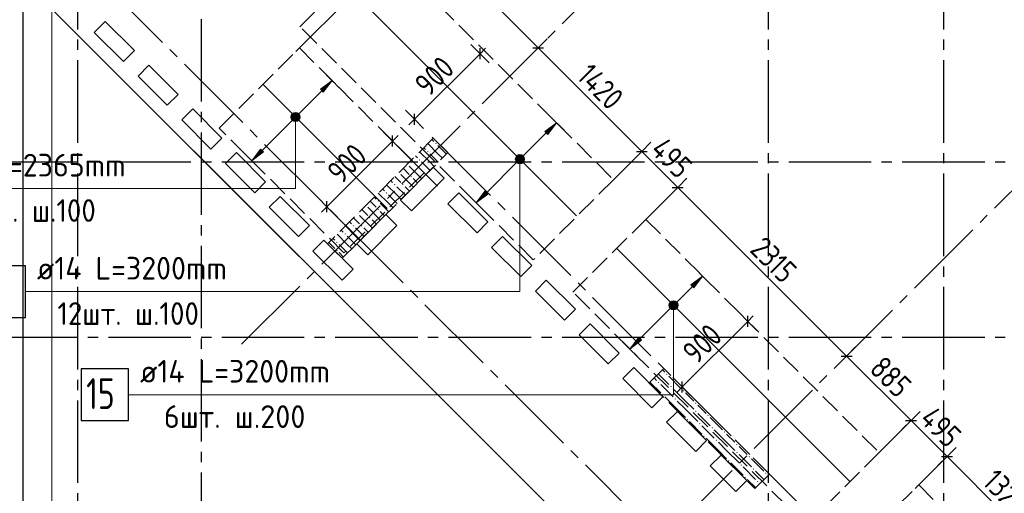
# Model space of a CAD drawing. Header units: millimetres. Extents: x 0 to 43617, y 0 to 59400.
# Tile 3 of 29: x 7364 to 16914, y 15818 to 20414. Entities that reach past the tile are written whole.
import ezdxf

# ---------------------------------------------------------------- set-up
doc = ezdxf.new("R2010")
doc.units = ezdxf.units.MM
doc.linetypes.add('______2', pattern=[270, 200, -70])
doc.linetypes.add('______5', pattern=[1100, 800, -100, 100, -100])
for name, color, linetype, lineweight in [('Standard', 7, 'Continuous', 25), ('ДОП Верх по Х', 7, 'Continuous', 25), ('ЖБ Пилон', 180, 'Continuous', 25), ('Оси', 40, '______5', 18), ('Позиционная метка номер позиции', 7, 'Continuous', 13), ('Примечания', 7, 'Continuous', 25)]:
    doc.layers.add(name, color=color, linetype=linetype, lineweight=lineweight)
doc.layers.add('ЖБ Перекрытие верхний уровень', color=7, linetype='Continuous', lineweight=25, true_color=0xe0e0ff)
doc.styles.add('GOST 2.304-81', font='txt')
doc.styles.add('ISOCPEUR', font='txt')

msp = doc.modelspace()

# ---------------------------------------------------------------- hatches: boundary and pattern name
at = {"layer": 'ДОП Верх по Х', "linetype": 'Continuous', "lineweight": 13, "transparency": 33554687}
for points in [[(10308.1, 19709.9), (10392.9, 19823), (10279.8, 19738.1)], [(10003.3, 19479), (10065.9, 19442.9), (10012.8, 19496)], [(10012.8, 19496), (10075.4, 19459.9), (10029.8, 19505.5)], [(10012.8, 19496), (10065.9, 19442.9), (10075.4, 19459.9)], [(10029.8, 19505.5), (10075.4, 19459.9), (10075.4, 19479)], [(10029.8, 19505.5), (10075.4, 19479), (10048.9, 19505.5)], [(10048.9, 19505.5), (10075.4, 19479), (10065.9, 19496)], [(10003.3, 19459.9), (10048.9, 19433.4), (10003.3, 19479)], [(10003.3, 19479), (10048.9, 19433.4), (10065.9, 19442.9)], [(10029.8, 19433.4), (10003.3, 19459.9), (10012.8, 19442.9)], [(10003.3, 19459.9), (10029.8, 19433.4), (10048.9, 19433.4)], [(12484.8, 19300.9), (12569.6, 19414), (12456.5, 19329.2)], [(12180, 19070), (12242.6, 19034), (12189.6, 19087)], [(12180, 19050.9), (12225.6, 19024.4), (12180, 19070)], [(12180, 19070), (12225.6, 19024.4), (12242.6, 19034)], [(12206.5, 19024.4), (12180, 19050.9), (12189.6, 19034)], [(12180, 19050.9), (12206.5, 19024.4), (12225.6, 19024.4)], [(12189.6, 19087), (12252.1, 19050.9), (12206.5, 19096.6)], [(12189.6, 19087), (12242.6, 19034), (12252.1, 19050.9)], [(12206.5, 19096.6), (12252.1, 19050.9), (12252.1, 19070)], [(12206.5, 19096.6), (12252.1, 19070), (12225.6, 19096.6)], [(12225.6, 19096.6), (12252.1, 19070), (12242.6, 19087)], [(13903.3, 17811.7), (13988.1, 17924.8), (13875, 17840)], [(13669.2, 17651.5), (13731.8, 17615.5), (13678.8, 17668.5)], [(13678.8, 17668.5), (13741.4, 17632.4), (13695.7, 17678)], [(13678.8, 17668.5), (13731.8, 17615.5), (13741.4, 17632.4)], [(13695.7, 17678), (13741.4, 17632.4), (13741.4, 17651.5)], [(13695.7, 17678), (13741.4, 17651.5), (13714.8, 17678)], [(13714.8, 17678), (13741.4, 17651.5), (13731.8, 17668.5)], [(13669.2, 17632.4), (13714.8, 17605.9), (13669.2, 17651.5)], [(13669.2, 17651.5), (13714.8, 17605.9), (13731.8, 17615.5)], [(13695.7, 17605.9), (13669.2, 17632.4), (13678.8, 17615.5)], [(13669.2, 17632.4), (13695.7, 17605.9), (13714.8, 17605.9)]]:
    msp.add_hatch(color=7, dxfattribs=at).paths.add_polyline_path(points)
for points in [[(9728.2, 19130), (9615.1, 19045.2), (9699.9, 19158.3)], [(11904.9, 18721.1), (11791.8, 18636.2), (11876.7, 18749.4)], [(13394.2, 17302.6), (13281, 17217.7), (13365.9, 17330.8)]]:
    msp.add_hatch(color=7, dxfattribs=at).paths.add_polyline_path(points, flags=16)
at = {"layer": 'ЖБ Пилон', "linetype": 'Continuous', "lineweight": 18, "transparency": 33554687}
for points in [[(11394.5, 19213.1), (11401, 19219.6), (11407.5, 19213.1), (11401, 19206.6)], [(11314.5, 19133.1), (11321, 19139.6), (11327.5, 19133.1), (11321, 19126.6)], [(11125.5, 19015), (11127.5, 19013.1), (11121, 19006.6), (11119, 19008.5)], [(11234.5, 19053.1), (11241, 19059.6), (11247.4, 19053.1), (11241, 19046.6)], [(11045.5, 18935), (11047.4, 18933.1), (11041, 18926.6), (11039, 18928.5)], [(11234.5, 18973.1), (11241, 18979.6), (11247.4, 18973.1), (11241, 18966.6)], [(10994.5, 18813.1), (11001, 18819.6), (11007.5, 18813.1), (11001, 18806.6)], [(11074.5, 18813.1), (11081, 18819.6), (11087.5, 18813.1), (11081, 18806.6)], [(11154.4, 18893.1), (11160.9, 18899.6), (11167.4, 18893.1), (11160.9, 18886.6)], [(10914.5, 18733.1), (10921, 18739.6), (10927.5, 18733.1), (10921, 18726.6)], [(10834.5, 18653.1), (10841, 18659.6), (10847.4, 18653.1), (10841, 18646.6)], [(10645.5, 18535), (10647.4, 18533.1), (10641, 18526.6), (10639, 18528.5)], [(10725.5, 18615), (10727.5, 18613.1), (10721, 18606.6), (10719, 18608.5)], [(10834.5, 18573.1), (10841, 18579.6), (10847.4, 18573.1), (10841, 18566.6)], [(10754.5, 18493.1), (10760.9, 18499.6), (10767.4, 18493.1), (10760.9, 18486.6)], [(10514.5, 18333.1), (10521, 18339.6), (10527.5, 18333.1), (10521, 18326.6)], [(10594.5, 18413.1), (10601, 18419.6), (10607.5, 18413.1), (10601, 18406.6)], [(10674.5, 18413.1), (10681, 18419.6), (10687.5, 18413.1), (10681, 18406.6)], [(10434.5, 18253.1), (10441, 18259.6), (10447.4, 18253.1), (10441, 18246.6)], [(10434.5, 18173.1), (10441, 18179.6), (10447.4, 18173.1), (10441, 18166.6)], [(13634.5, 16973.1), (13641, 16979.6), (13647.4, 16973.1), (13641, 16966.6)], [(13554.4, 16893.1), (13560.9, 16899.6), (13567.4, 16893.1), (13560.9, 16886.6)], [(13674.5, 16853.1), (13681, 16859.6), (13687.5, 16853.1), (13681, 16846.6)], [(13794.5, 16813.1), (13801, 16819.6), (13807.5, 16813.1), (13801, 16806.6)], [(13594.5, 16773.1), (13601, 16779.6), (13607.5, 16773.1), (13601, 16766.6)], [(13714.5, 16733.1), (13721, 16739.6), (13727.5, 16733.1), (13721, 16726.6)], [(13914.5, 16693.1), (13921, 16699.6), (13927.5, 16693.1), (13921, 16686.6)], [(13914.5, 16613.1), (13921, 16619.6), (13927.5, 16613.1), (13921, 16606.6)], [(13834.5, 16533.1), (13841, 16539.6), (13847.4, 16533.1), (13841, 16526.6)], [(14034.5, 16573.1), (14041, 16579.6), (14047.4, 16573.1), (14041, 16566.6)], [(13954.4, 16493.1), (13960.9, 16499.6), (13967.4, 16493.1), (13960.9, 16486.6)], [(14074.5, 16453.1), (14081, 16459.6), (14087.5, 16453.1), (14081, 16446.6)], [(13994.5, 16373.1), (14001, 16379.6), (14007.5, 16373.1), (14001, 16366.6)], [(14114.5, 16333.1), (14121, 16339.6), (14127.5, 16333.1), (14121, 16326.6)], [(14194.5, 16413.1), (14201, 16419.6), (14207.5, 16413.1), (14201, 16406.6)], [(14314.5, 16293.1), (14321, 16299.6), (14327.5, 16293.1), (14321, 16286.6)], [(14314.5, 16213.1), (14321, 16219.6), (14327.5, 16213.1), (14321, 16206.6)], [(14434.5, 16173.1), (14441, 16179.6), (14447.4, 16173.1), (14441, 16166.6)], [(14234.5, 16133.1), (14241, 16139.6), (14247.4, 16133.1), (14241, 16126.6)], [(14354.4, 16093.1), (14360.9, 16099.6), (14367.4, 16093.1), (14360.9, 16086.6)], [(14474.5, 16053.1), (14481, 16059.6), (14487.5, 16053.1), (14481, 16046.6)], [(14394.5, 15973.1), (14401, 15979.6), (14407.5, 15973.1), (14401, 15966.6)], [(14594.5, 16013.1), (14601, 16019.6), (14607.5, 16013.1), (14601, 16006.6)], [(14514.5, 15933.1), (14521, 15939.6), (14527.5, 15933.1), (14521, 15926.6)]]:
    msp.add_hatch(color=7, dxfattribs=at).paths.add_polyline_path(points, flags=16)
at = {"layer": 'Позиционная метка номер позиции', "linetype": 'Continuous', "lineweight": 13, "transparency": 33554687}
for points in [[(10078.1, 19491.9), (10000.6, 19491.9), (9994.4, 19469.4)], [(10078.1, 19491.9), (9994.4, 19469.4), (10084.4, 19469.4)], [(10061.9, 19508.1), (10016.9, 19508.1), (10000.6, 19491.9)], [(10061.9, 19508.1), (10000.6, 19491.9), (10078.1, 19491.9)], [(10016.9, 19508.1), (10061.9, 19508.1), (10039.4, 19514.4)], [(10084.4, 19469.4), (9994.4, 19469.4), (10000.6, 19446.9)], [(10084.4, 19469.4), (10000.6, 19446.9), (10078.1, 19446.9)], [(10078.1, 19446.9), (10000.6, 19446.9), (10016.9, 19430.7)], [(10078.1, 19446.9), (10016.9, 19430.7), (10061.9, 19430.7)], [(10061.9, 19430.7), (10016.9, 19430.7), (10039.4, 19424.4)], [(12193.6, 19099.2), (12238.6, 19099.2), (12216.1, 19105.5)], [(12254.8, 19083), (12177.4, 19083), (12171.1, 19060.5)], [(12254.8, 19083), (12171.1, 19060.5), (12261.1, 19060.5)], [(12261.1, 19060.5), (12171.1, 19060.5), (12177.4, 19038)], [(12238.6, 19099.2), (12193.6, 19099.2), (12177.4, 19083)], [(12238.6, 19099.2), (12177.4, 19083), (12254.8, 19083)], [(12261.1, 19060.5), (12177.4, 19038), (12254.8, 19038)], [(12254.8, 19038), (12177.4, 19038), (12193.6, 19021.8)], [(12254.8, 19038), (12193.6, 19021.8), (12238.6, 19021.8)], [(12238.6, 19021.8), (12193.6, 19021.8), (12216.1, 19015.5)], [(13727.8, 17680.7), (13682.8, 17680.7), (13666.6, 17664.5)], [(13727.8, 17680.7), (13666.6, 17664.5), (13744, 17664.5)], [(13682.8, 17680.7), (13727.8, 17680.7), (13705.3, 17687)], [(13744, 17664.5), (13666.6, 17664.5), (13660.3, 17642)], [(13744, 17664.5), (13660.3, 17642), (13750.3, 17642)], [(13750.3, 17642), (13660.3, 17642), (13666.6, 17619.5)], [(13750.3, 17642), (13666.6, 17619.5), (13744, 17619.5)], [(13744, 17619.5), (13666.6, 17619.5), (13682.8, 17603.3)], [(13744, 17619.5), (13682.8, 17603.3), (13727.8, 17603.3)], [(13727.8, 17603.3), (13682.8, 17603.3), (13705.3, 17597)]]:
    msp.add_hatch(color=7, dxfattribs=at).paths.add_polyline_path(points)

# ---------------------------------------------------------------- linework, layer by layer
at = {"layer": 'Standard', "color": 251, "linetype": 'Continuous', "lineweight": -3, "true_color": 0x656565, "transparency": 33554687}
for p, q in [((11235.2, 21298.4), (10041, 20104.2)), ((11829.1, 20083.9), (11740.7, 20172.3)), ((12392.8, 20140.9), (12481.2, 20229.3)), ((11829.1, 20083.9), (11917.4, 19995.5)), ((11829.1, 20083.9), (11829.1, 20083.9)), ((12392.8, 20140.9), (12082.4, 19830.5)), ((12392.8, 20140.9), (12304.4, 20052.5)), ((11192.7, 19447.5), (11104.3, 19535.9)), ((11192.7, 19447.5), (11281, 19359.1)), ((11192.7, 19447.5), (11192.7, 19447.5)), ((10980.5, 19235.4), (10892.1, 19323.8)), ((10980.5, 19235.4), (11068.9, 19147)), ((10980.5, 19235.4), (11416.8, 18799.1)), ((13398.1, 19135.6), (13486.4, 19224)), ((13398.1, 19135.6), (13087.7, 18825.3)), ((13398.1, 19135.6), (13309.7, 19047.2)), ((13746.9, 18786.8), (13835.3, 18875.2)), ((13746.9, 18786.8), (13436.5, 18476.4)), ((13746.9, 18786.8), (13658.5, 18698.4)), ((10344.1, 18599), (10255.7, 18687.4)), ((10344.1, 18599), (10432.5, 18510.6)), ((10344.1, 18599), (10780.4, 18162.7)), ((14426.5, 17486.5), (14338.1, 17574.9)), ((14426.5, 17486.5), (14514.9, 17398.1)), ((14426.5, 17486.5), (14426.5, 17486.5)), ((15383.8, 17149.8), (15472.2, 17238.2)), ((15383.8, 17149.8), (15295.4, 17061.4)), ((15383.8, 17149.8), (15391.7, 17157.6)), ((13790.1, 16850.1), (13701.7, 16938.5)), ((13790.1, 16850.1), (13878.5, 16761.7)), ((13790.1, 16850.1), (13790.1, 16850.1)), ((16009.6, 16524), (15699.3, 16213.7)), ((16009.6, 16524), (15921.2, 16435.6)), ((16009.6, 16524), (16098, 16612.4)), ((16358.5, 16175.2), (16446.8, 16263.6)), ((16358.5, 16175.2), (16048.1, 15864.8)), ((16358.5, 16175.2), (16270.1, 16086.8))]:
    msp.add_line(p, q, dxfattribs=at)
at = {"layer": 'Standard', "color": 7, "linetype": 'Continuous', "lineweight": 13, "transparency": 33554687}
for p, q in [((11235.2, 21298.4), (12392.8, 20140.9)), ((11192.7, 19447.5), (11829.1, 20083.9)), ((11829.1, 20083.9), (11882.1, 20136.9)), ((12392.8, 20140.9), (13398.1, 19135.6)), ((11192.7, 19447.5), (11139.6, 19394.5)), ((10344.1, 18599), (10980.5, 19235.4)), ((10980.5, 19235.4), (11033.6, 19288.4)), ((13398.1, 19135.6), (13746.9, 18786.8)), ((13746.9, 18786.8), (15383.8, 17149.8)), ((10344.1, 18599), (10291.1, 18545.9)), ((13790.1, 16850.1), (14426.5, 17486.5)), ((14426.5, 17486.5), (14479.5, 17539.5)), ((15383.8, 17149.8), (16009.6, 16524)), ((13790.1, 16850.1), (13737.1, 16797)), ((16009.6, 16524), (16358.5, 16175.2)), ((16358.5, 16175.2), (17293, 15240.6))]:
    msp.add_line(p, q, dxfattribs=at)
at = {"layer": 'Standard', "color": 7, "linetype": 'Continuous', "lineweight": 25, "transparency": 33554687}
for p, q in [((18093.6, 10100), (7394, 20799.6)), ((8193.3, 20396.2), (8087.3, 20290.1)), ((8476.2, 20113.4), (8193.3, 20396.2)), ((8087.3, 20290.1), (8370.1, 20007.3)), ((8370.1, 20007.3), (8476.2, 20113.4)), ((11829.1, 20030.9), (11829.1, 20136.9)), ((12339.7, 20140.9), (12445.8, 20140.9)), ((8617.6, 19972), (8511.5, 19865.9)), ((8900.4, 19689.1), (8617.6, 19972)), ((8511.5, 19865.9), (8794.4, 19583)), ((8794.4, 19583), (8900.4, 19689.1)), ((9041.9, 19547.7), (8935.8, 19441.6)), ((9324.7, 19264.8), (9041.9, 19547.7)), ((11192.7, 19394.5), (11192.7, 19500.5)), ((8935.8, 19441.6), (9218.6, 19158.8)), ((9218.6, 19158.8), (9324.7, 19264.8)), ((10980.5, 19182.3), (10980.5, 19288.4)), ((9466.1, 19123.4), (9360.1, 19017.4)), ((9749, 18840.6), (9466.1, 19123.4)), ((13345, 19135.6), (13451.1, 19135.6)), ((9360.1, 19017.4), (9642.9, 18734.5)), ((11375.3, 18982), (11057.1, 18663.8)), ((11481.4, 18875.9), (11375.3, 18982)), ((9642.9, 18734.5), (9749, 18840.6)), ((11163.2, 18557.7), (11481.4, 18875.9)), ((11622.8, 18734.5), (11516.7, 18628.4)), ((11905.7, 18451.7), (11622.8, 18734.5)), ((13693.9, 18786.8), (13799.9, 18786.8)), ((9890.4, 18699.2), (9784.3, 18593.1)), ((10173.2, 18416.3), (9890.4, 18699.2)), ((10344.1, 18545.9), (10344.1, 18652)), ((11057.1, 18663.8), (11163.2, 18557.7)), ((11516.7, 18628.4), (11799.6, 18345.6)), ((9784.3, 18593.1), (10067.2, 18310.3)), ((10915.7, 18522.4), (10632.9, 18239.5)), ((11021.8, 18416.3), (10915.7, 18522.4)), ((11799.6, 18345.6), (11905.7, 18451.7)), ((10067.2, 18310.3), (10173.2, 18416.3)), ((10738.9, 18133.5), (11021.8, 18416.3)), ((10314.7, 18274.9), (10208.6, 18168.8)), ((10597.5, 17992.1), (10314.7, 18274.9)), ((12047.1, 18310.3), (11941, 18204.2)), ((12329.9, 18027.4), (12047.1, 18310.3)), ((10208.6, 18168.8), (10491.4, 17886)), ((10632.9, 18239.5), (10738.9, 18133.5)), ((11941, 18204.2), (12223.8, 17921.3)), ((10491.4, 17886), (10597.5, 17992.1)), ((12223.8, 17921.3), (12329.9, 18027.4)), ((12471.3, 17886), (12365.3, 17779.9)), ((12754.2, 17603.1), (12471.3, 17886)), ((12365.3, 17779.9), (12648.1, 17497.1)), ((12648.1, 17497.1), (12754.2, 17603.1)), ((14426.5, 17433.4), (14426.5, 17539.5)), ((12895.6, 17461.7), (12789.5, 17355.7)), ((13178.4, 17178.9), (12895.6, 17461.7)), ((12789.5, 17355.7), (13072.4, 17072.8)), ((13072.4, 17072.8), (13178.4, 17178.9)), ((15330.8, 17149.8), (15436.9, 17149.8)), ((13319.9, 17037.5), (13213.8, 16931.4)), ((13602.7, 16754.6), (13319.9, 17037.5)), ((13213.8, 16931.4), (13496.6, 16648.5)), ((13790.1, 16797), (13790.1, 16903.1)), ((13496.6, 16648.5), (13602.7, 16754.6)), ((13744.1, 16613.2), (13638.1, 16507.1)), ((14027, 16330.4), (13744.1, 16613.2)), ((15956.6, 16524), (16062.7, 16524)), ((13638.1, 16507.1), (13920.9, 16224.3)), ((13920.9, 16224.3), (14027, 16330.4)), ((14168.4, 16188.9), (14062.3, 16082.9)), ((14415.9, 15941.4), (14168.4, 16188.9)), ((16305.4, 16175.2), (16411.5, 16175.2)), ((14062.3, 16082.9), (14309.8, 15835.4)), ((14309.8, 15835.4), (14415.9, 15941.4))]:
    msp.add_line(p, q, dxfattribs=at)
msp.add_lwpolyline([(7394, 10100), (33074, 10100), (33074, 57220), (7394, 57220), (7394, 10100)], dxfattribs=at)
at = {"layer": 'Standard', "color": 7, "linetype": 'Continuous', "lineweight": 13, "transparency": 33554687}
msp.add_lwpolyline([(7674, 10379.8), (33074, 10379.8), (33074, 57220), (7674, 57220), (7674, 10379.8)], dxfattribs=at)
at = {"layer": 'ДОП Верх по Х', "color": 7, "linetype": 'Continuous', "lineweight": 18, "transparency": 33554687}
for p, q in [((10511.7, 20764.8), (12764.6, 18512)), ((9727.8, 19781), (10928.4, 18580.4)), ((15411.5, 15935.8), (13158.6, 18188.6))]:
    msp.add_line(p, q, dxfattribs=at)
at = {"layer": 'ДОП Верх по Х', "color": 251, "linetype": 'Continuous', "lineweight": 13, "true_color": 0x494949, "transparency": 33554687}
for p, q in [((10392.9, 19823), (10322.2, 19893.7)), ((10392.9, 19823), (10279.8, 19738.1)), ((10308.1, 19709.9), (10392.9, 19823)), ((10392.9, 19823), (10463.6, 19752.3)), ((10392.9, 19823), (10392.9, 19823)), ((10060.6, 19490.7), (10293.9, 19724)), ((10279.8, 19738.1), (10308.1, 19709.9)), ((10012.8, 19496), (10012.8, 19496)), ((12569.6, 19414), (12498.9, 19484.8)), ((9714.1, 19144.2), (10018.1, 19448.2)), ((10065.9, 19442.9), (10065.9, 19442.9)), ((12569.6, 19414), (12456.5, 19329.2)), ((12484.8, 19300.9), (12569.6, 19414)), ((12569.6, 19414), (12640.3, 19343.3)), ((12569.6, 19414), (12569.6, 19414)), ((12237.3, 19081.7), (12470.6, 19315)), ((12456.5, 19329.2), (12484.8, 19300.9)), ((9615.1, 19045.2), (9544.4, 19115.9)), ((9615.1, 19045.2), (9699.9, 19158.3)), ((9728.2, 19130), (9615.1, 19045.2)), ((9699.9, 19158.3), (9728.2, 19130)), ((9615.1, 19045.2), (9685.8, 18974.5)), ((9615.1, 19045.2), (9615.1, 19045.2)), ((11890.8, 18735.2), (12194.9, 19039.3)), ((12189.6, 19087), (12189.6, 19087)), ((12242.6, 19034), (12242.6, 19034)), ((11791.8, 18636.2), (11876.7, 18749.4)), ((11904.9, 18721.1), (11791.8, 18636.2)), ((11876.7, 18749.4), (11904.9, 18721.1)), ((11791.8, 18636.2), (11721.1, 18706.9)), ((11791.8, 18636.2), (11862.5, 18565.5)), ((11791.8, 18636.2), (11791.8, 18636.2)), ((13988.1, 17924.8), (13917.4, 17995.5)), ((13988.1, 17924.8), (13875, 17840)), ((13903.3, 17811.7), (13988.1, 17924.8)), ((13988.1, 17924.8), (14058.8, 17854.1)), ((13988.1, 17924.8), (13988.1, 17924.8)), ((13726.5, 17663.2), (13889.1, 17825.8)), ((13875, 17840), (13903.3, 17811.7)), ((13678.8, 17668.5), (13678.8, 17668.5)), ((13380, 17316.7), (13684.1, 17620.8)), ((13731.8, 17615.5), (13731.8, 17615.5)), ((13281, 17217.7), (13210.3, 17288.4)), ((13281, 17217.7), (13365.9, 17330.8)), ((13394.2, 17302.6), (13281, 17217.7)), ((13365.9, 17330.8), (13394.2, 17302.6)), ((13281, 17217.7), (13351.7, 17147)), ((13281, 17217.7), (13281, 17217.7))]:
    msp.add_line(p, q, dxfattribs=at)
at = {"layer": 'ДОП Верх по Х', "color": 7, "linetype": 'Continuous', "lineweight": 13, "transparency": 33554687}
for p, q in [((6510.8, 18774.8), (8618.8, 18774.8)), ((7510.8, 17774.8), (9618.8, 17774.8)), ((8510.8, 16774.8), (10618.8, 16774.8))]:
    msp.add_line(p, q, dxfattribs=at)
at = {"layer": 'ДОП Верх по Х', "color": 7, "linetype": 'Continuous', "lineweight": 25, "transparency": 33554687}
for points in [[(6958.8, 17524.8), (7418.8, 17524.8), (7418.8, 18024.8), (6958.8, 18024.8), (6958.8, 17524.8)], [(7958.8, 16524.8), (8418.8, 16524.8), (8418.8, 17024.8), (7958.8, 17024.8), (7958.8, 16524.8)]]:
    msp.add_lwpolyline(points, dxfattribs=at)
at = {"layer": 'ДОП Верх по Х', "color": 251, "linetype": 'Continuous', "lineweight": 13, "true_color": 0x494949, "transparency": 33554687}
for centre in [(10039.4, 19469.4), (12216.1, 19060.5), (13705.3, 17642)]:
    msp.add_circle(centre, 37.5, dxfattribs=at)
at = {"layer": 'ЖБ Перекрытие верхний уровень', "color": 7, "linetype": 'Continuous', "lineweight": 18, "transparency": 33554687}
for p, q in [((7394, 20799.6), (10526.8, 17666.8)), ((8087.3, 20290.1), (8193.3, 20396.2)), ((8193.3, 20396.2), (8476.2, 20113.3)), ((8370.1, 20007.3), (8087.3, 20290.1)), ((8476.2, 20113.3), (8370.1, 20007.3)), ((8511.5, 19865.9), (8617.6, 19971.9)), ((8617.6, 19971.9), (8900.5, 19689.1)), ((8794.4, 19583), (8511.5, 19865.9)), ((8900.5, 19689.1), (8794.4, 19583)), ((8935.8, 19441.6), (9041.9, 19547.7)), ((9041.9, 19547.7), (9324.7, 19264.8)), ((9218.6, 19158.8), (8935.8, 19441.6)), ((9324.7, 19264.8), (9218.6, 19158.8)), ((9360.1, 19017.3), (9466.1, 19123.4)), ((9466.1, 19123.4), (9749, 18840.6)), ((9642.9, 18734.5), (9360.1, 19017.3)), ((11057.1, 18663.8), (11375.3, 18982)), ((11375.3, 18982), (11481.4, 18875.9)), ((9749, 18840.6), (9642.9, 18734.5)), ((11481.4, 18875.9), (11163.2, 18557.7)), ((11516.7, 18628.4), (11622.8, 18734.5)), ((11622.8, 18734.5), (11905.7, 18451.6)), ((9784.3, 18593.1), (9890.4, 18699.1)), ((9890.4, 18699.1), (10173.2, 18416.3)), ((11163.2, 18557.7), (11057.1, 18663.8)), ((11799.6, 18345.6), (11516.7, 18628.4)), ((10067.2, 18310.2), (9784.3, 18593.1)), ((10632.9, 18239.5), (10915.7, 18522.4)), ((10915.7, 18522.4), (11021.8, 18416.3)), ((11905.7, 18451.6), (11799.6, 18345.6)), ((10173.2, 18416.3), (10067.2, 18310.2)), ((11021.8, 18416.3), (10738.9, 18133.4)), ((10208.6, 18168.8), (10314.7, 18274.9)), ((10314.7, 18274.9), (10597.5, 17992)), ((11941, 18204.2), (12047.1, 18310.2)), ((12047.1, 18310.2), (12329.9, 18027.4)), ((10491.4, 17886), (10208.6, 18168.8)), ((10738.9, 18133.4), (10632.9, 18239.5)), ((12223.8, 17921.3), (11941, 18204.2)), ((10597.5, 17992), (10491.4, 17886)), ((12329.9, 18027.4), (12223.8, 17921.3)), ((12365.3, 17779.9), (12471.3, 17886)), ((12471.3, 17886), (12754.2, 17603.1)), ((12648.1, 17497.1), (12365.3, 17779.9)), ((10526.8, 17666.8), (15264.4, 12929.2)), ((12754.2, 17603.1), (12648.1, 17497.1)), ((12789.5, 17355.6), (12895.6, 17461.7)), ((12895.6, 17461.7), (13178.4, 17178.9)), ((13072.4, 17072.8), (12789.5, 17355.6)), ((13178.4, 17178.9), (13072.4, 17072.8)), ((13213.8, 16931.4), (13319.9, 17037.4)), ((13319.9, 17037.4), (13602.7, 16754.6)), ((13496.6, 16648.5), (13213.8, 16931.4)), ((13602.7, 16754.6), (13496.6, 16648.5)), ((13638.1, 16507.1), (13744.1, 16613.2)), ((13744.1, 16613.2), (14027, 16330.3)), ((13920.9, 16224.3), (13638.1, 16507.1)), ((14027, 16330.3), (13920.9, 16224.3)), ((14062.3, 16082.8), (14168.4, 16188.9)), ((14168.4, 16188.9), (14415.9, 15941.4)), ((14309.8, 15835.4), (14062.3, 16082.8)), ((14415.9, 15941.4), (14309.8, 15835.4))]:
    msp.add_line(p, q, dxfattribs=at)
at = {"layer": 'ЖБ Пилон', "color": 253, "linetype": '______2', "lineweight": 13, "true_color": 0xa0a0a0, "transparency": 33554687}
for p, q in [((11375.3, 19264.8), (10350, 18239.5)), ((11516.7, 19123.4), (11375.3, 19264.8)), ((10491.4, 18098.1), (11516.7, 19123.4)), ((10350, 18239.5), (10491.4, 18098.1)), ((13610.1, 17030.1), (13468.7, 16888.6)), ((14635.4, 16004.8), (13610.1, 17030.1)), ((13468.7, 16888.6), (14494, 15863.3)), ((14494, 15863.3), (14635.4, 16004.8))]:
    msp.add_line(p, q, dxfattribs=at)
at = {"layer": 'ЖБ Пилон', "color": 9, "linetype": 'Continuous', "lineweight": 18, "true_color": 0xc7c7c7, "transparency": 33554687}
for p, q in [((11421, 19113.1), (11322.3, 19211.8)), ((11362.3, 19251.8), (11381, 19233.1)), ((11341, 19033.1), (11242.3, 19131.8)), ((11282.3, 19171.8), (11301, 19153.1)), ((11341, 19113.1), (11421, 19033.1)), ((11421, 19193.1), (11501, 19113.1)), ((11421, 19113.1), (11463.7, 19070.4)), ((11181, 19033.1), (11162.3, 19051.8)), ((11221, 18993.1), (11181, 19033.1)), ((11202.3, 19091.8), (11221, 19073.1)), ((11260.9, 19033.1), (11341, 18953.1)), ((11341, 19033.1), (11383.7, 18990.4)), ((11421, 19033.1), (11423.7, 19030.4)), ((11060.9, 18913.1), (11181, 18793.1)), ((11082.3, 18971.8), (11141, 18913.1)), ((11141, 18993.1), (11260.9, 18873.1)), ((11260.9, 18953.1), (11303.7, 18910.4)), ((10962.3, 18851.8), (10981, 18833.1)), ((11021, 18873.1), (11002.3, 18891.8)), ((11060.9, 18833.1), (11021, 18873.1)), ((11181, 18873.1), (11223.7, 18830.4)), ((10941, 18633.1), (10842.3, 18731.8)), ((10882.3, 18771.8), (10901, 18753.1)), ((11021, 18713.1), (10922.3, 18811.8)), ((11021, 18793.1), (11101, 18713.1)), ((11101, 18793.1), (11143.7, 18750.4)), ((10781, 18633.1), (10762.3, 18651.8)), ((10821, 18593.1), (10781, 18633.1)), ((10802.3, 18691.8), (10821, 18673.1)), ((10860.9, 18633.1), (10941, 18553.1)), ((10941, 18713.1), (11021, 18633.1)), ((10941, 18633.1), (10983.7, 18590.4)), ((11021, 18713.1), (11063.7, 18670.4)), ((11021, 18633.1), (11023.7, 18630.4)), ((10682.3, 18571.8), (10741, 18513.1)), ((10741, 18593.1), (10860.9, 18473.1)), ((10860.9, 18553.1), (10903.7, 18510.4)), ((10562.3, 18451.8), (10581, 18433.1)), ((10621, 18473.1), (10602.3, 18491.8)), ((10660.9, 18433.1), (10621, 18473.1)), ((10660.9, 18513.1), (10781, 18393.1)), ((10781, 18473.1), (10823.7, 18430.4)), ((10482.3, 18371.8), (10501, 18353.1)), ((10621, 18313.1), (10522.3, 18411.8)), ((10621, 18393.1), (10701, 18313.1)), ((10701, 18393.1), (10743.7, 18350.4)), ((10381, 18233.1), (10362.3, 18251.8)), ((10402.3, 18291.8), (10421, 18273.1)), ((10541, 18233.1), (10442.3, 18331.8)), ((10541, 18313.1), (10621, 18233.1)), ((10621, 18313.1), (10663.7, 18270.4)), ((10421, 18193.1), (10381, 18233.1)), ((10460.9, 18233.1), (10541, 18153.1)), ((10460.9, 18153.1), (10503.7, 18110.4)), ((10541, 18233.1), (10583.7, 18190.4)), ((10621, 18233.1), (10623.7, 18230.4)), ((13621, 16993.1), (13597.1, 17017)), ((13517.1, 16937), (13541, 16913.1)), ((13557.1, 16977), (13660.9, 16873.1)), ((13660.9, 16953.1), (13781, 16833.1)), ((13477.1, 16897), (13581, 16793.1)), ((13581, 16873.1), (13701, 16753.1)), ((13821, 16713.1), (13701, 16833.1)), ((13741, 16633.1), (13621, 16753.1)), ((13821, 16793.1), (13901, 16713.1)), ((13741, 16713.1), (13821, 16633.1)), ((13741, 16633.1), (13821, 16553.1)), ((13821, 16713.1), (13901, 16633.1)), ((13821, 16633.1), (13941, 16513.1)), ((13981, 16633.1), (13941, 16673.1)), ((14021, 16593.1), (13981, 16633.1)), ((13941, 16593.1), (14060.9, 16473.1)), ((14060.9, 16553.1), (14181, 16433.1)), ((13860.9, 16513.1), (13981, 16393.1)), ((13981, 16473.1), (14101, 16353.1)), ((14221, 16313.1), (14101, 16433.1)), ((14141, 16233.1), (14021, 16353.1)), ((14221, 16393.1), (14301, 16313.1)), ((14141, 16313.1), (14221, 16233.1)), ((14221, 16313.1), (14301, 16233.1)), ((14381, 16233.1), (14341, 16273.1)), ((14141, 16233.1), (14221, 16153.1)), ((14221, 16233.1), (14341, 16113.1)), ((14341, 16193.1), (14460.9, 16073.1)), ((14421, 16193.1), (14381, 16233.1)), ((14460.9, 16153.1), (14581, 16033.1)), ((14260.9, 16113.1), (14381, 15993.1)), ((14381, 16073.1), (14501, 15953.1)), ((14502.4, 15871.7), (14421, 15953.1)), ((14582.4, 15951.7), (14501, 16033.1)), ((14621, 15993.1), (14622.4, 15991.7)), ((14541, 15913.1), (14542.4, 15911.7))]:
    msp.add_line(p, q, dxfattribs=at)
at = {"layer": 'Оси', "color": 8, "linetype": '______5', "lineweight": -3, "transparency": 33554687}
for p, q in [((9124, 57820), (9124, 7100)), ((7924, 57420), (7924, 7100)), ((14624, 57420), (14624, 7100)), ((16324, 57420), (16324, 7100)), ((9515.6, 17263.7), (28171.9, 35920)), ((12153.1, 13919.1), (31163, 32929)), ((17305.2, 11637.9), (7991.9, 20951.2)), ((18153.7, 12486.4), (11319.9, 19320.2)), ((33224, 19030), (3600, 19030)), ((33224, 17330), (3600, 17330)), ((9515.6, 17263.7), (9515.6, 17263.7)), ((9515.6, 17263.7), (9515.6, 17263.7))]:
    msp.add_line(p, q, dxfattribs=at)
at = {"layer": 'Позиционная метка номер позиции', "color": 7, "linetype": 'Continuous', "lineweight": 13, "transparency": 33554687}
for p, q in [((10039.4, 19514.4), (10039.4, 19514.4)), ((9994.4, 19469.4), (9994.4, 19469.4)), ((10039.4, 19424.4), (10039.4, 19424.4)), ((10084.4, 19469.4), (10084.4, 19469.4)), ((12216.1, 19105.5), (12216.1, 19105.5)), ((12171.1, 19060.5), (12171.1, 19060.5)), ((12216.1, 19015.5), (12216.1, 19015.5)), ((12261.1, 19060.5), (12261.1, 19060.5)), ((13705.3, 17687), (13705.3, 17687)), ((13660.3, 17642), (13660.3, 17642)), ((13705.3, 17597), (13705.3, 17597)), ((13750.3, 17642), (13750.3, 17642))]:
    msp.add_line(p, q, dxfattribs=at)
for points in [[(10039.4, 19469.4), (10039.4, 18774.8), (6418.8, 18774.8)], [(12216.1, 19060.5), (12216.1, 17774.8), (7418.8, 17774.8)], [(13705.3, 17642), (13705.3, 16774.8), (8418.8, 16774.8)]]:
    msp.add_lwpolyline(points, dxfattribs=at)
for centre in [(10039.4, 19469.4), (12216.1, 19060.5), (13705.3, 17642)]:
    msp.add_circle(centre, 45, dxfattribs=at)
at = {"layer": 'Примечания', "color": 7, "linetype": '______2', "lineweight": 18, "transparency": 33554687}
for p, q in [((10082.5, 20345.5), (10860.3, 21123.4)), ((10860.3, 21123.4), (13123.1, 18860.6)), ((12345.2, 18082.8), (10082.5, 20345.5)), ((9298.5, 19361.7), (10076.4, 20139.5)), ((10076.4, 20139.5), (11286.9, 18929)), ((10509.1, 18151.2), (9298.5, 19361.7)), ((11286.9, 18929), (10509.1, 18151.2)), ((13123.1, 18860.6), (12345.2, 18082.8)), ((12730.1, 17770), (13436.5, 18476.4)), ((13436.5, 18476.4), (15699.3, 16213.7)), ((14992.9, 15507.3), (12730.1, 17770)), ((15699.3, 16213.7), (14992.9, 15507.3)), ((15305.7, 15122.4), (16083.5, 15900.2)), ((16083.5, 15900.2), (18346.2, 13637.5))]:
    msp.add_line(p, q, dxfattribs=at)

# ---------------------------------------------------------------- texts
at = {"layer": 'Standard', "color": 7, "linetype": 'Continuous', "lineweight": 25, "transparency": 33554687, "char_height": 220, "attachment_point": 7, "style": 'GOST 2.304-81'}
for s, insert, width, rotation in [('900', (11331.7, 19657.3), 531.968, 45), ('1420', (12753.9, 19850.5), 625.738, 315), ('900', (10483.2, 18808.8), 531.964, 45), ('495', (13469.7, 19134.7), 516.388, 315), ('2315', (14434.9, 18169.5), 594.595, 315), ('900', (13929.2, 17059.9), 531.968, 45), ('885', (15593.9, 17010.5), 516.388, 315), ('495', (16081.2, 16523.2), 516.388, 315), ('1320', (16689.7, 15914.7), 610.158, 315)]:
    msp.add_mtext(s, dxfattribs=dict(at, insert=insert, width=width, rotation=rotation))
at = {"layer": 'ДОП Верх по Х', "color": 7, "linetype": 'Continuous', "lineweight": 13, "transparency": 33554687, "attachment_point": 7, "style": 'ISOCPEUR'}
for s, insert, char_height, width in [('\\W0.96;ø14 L=2365mm ', (6530.8, 18892.1), 220, 2172.618), ('\\W0.93;12шт. ш.100 ', (6728.8, 18452.1), 220, 1773.346), ('\\W0.96;ø14 L=3200mm ', (7530.8, 17892.1), 220, 2172.618), ('\\W0.93;12шт. ш.100 ', (7728.8, 17452.1), 220, 1773.346), ('\\W0.96;ø14 L=3200mm ', (8530.8, 16892.1), 220, 2172.618), ('\\W0.75;15', (8008.8, 16634.8), 300, 472.281), ('\\W0.97;6шт. ш.200 ', (8761.8, 16452.1), 220, 1712.331)]:
    msp.add_mtext(s, dxfattribs=dict(at, insert=insert, char_height=char_height, width=width))

doc.saveas('drawing.dxf')
